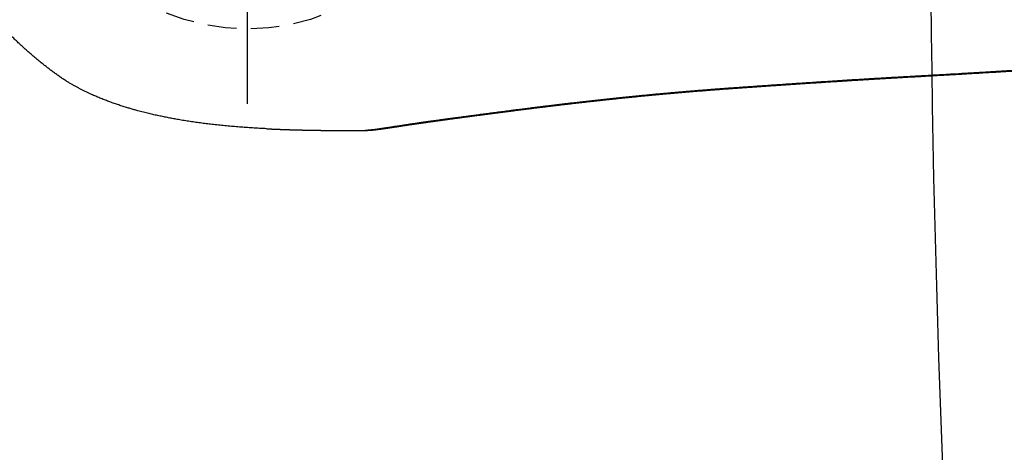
# Model space of a CAD drawing. Header units: centimetres. Extents: x 4120 to 19220, y -7417 to 180.
# Tile 131 of 223: x 12289.09 to 12297.66, y -4292.21 to -4288.44. Entities that reach past the tile are written whole.
import ezdxf

# ---------------------------------------------------------------- set-up
doc = ezdxf.new("R2010")
doc.units = ezdxf.units.CM
doc.linetypes.add('HIDDEN', pattern=[0.375, 0.25, -0.125])
doc.layers.add('A_Wyposażenie', color=8, linetype='Continuous')

# ---------------------------------------------------------------- blocks, each defined once
blk = doc.blocks.new('ORAS_ELECTRA')
for p, q in [((-2.7328, -1.0256), (-2.7328, -1.0252)), ((-2.3683, -4.1892), (-2.3674, -4.175))]:
    blk.add_line(p, q)
at = {"color": 9, "linetype": 'HIDDEN', "true_color": 0xb8b8b8}
blk.add_circle((0, 0), 1.85, dxfattribs=at)
for points, knots in [([(-2.7182, -0.1668), (-2.7172, -0.147), (-2.7152, -0.1063), (-2.7117, -0.0469), (-2.7078, 0.0115), (-2.7036, 0.0679), (-2.699, 0.1243), (-2.6939, 0.1806), (-2.6883, 0.2369), (-2.6824, 0.2915), (-2.6762, 0.3443), (-2.6697, 0.3955), (-2.6627, 0.4466), (-2.6553, 0.4977), (-2.6473, 0.5486), (-2.6392, 0.5968), (-2.6311, 0.6423), (-2.6231, 0.6849), (-2.6146, 0.7275), (-2.6057, 0.77), (-2.5963, 0.8124), (-2.5859, 0.8571), (-2.5743, 0.904), (-2.5628, 0.9477), (-2.5523, 0.9857), (-2.5429, 1.0183), (-2.5325, 1.053), (-2.5209, 1.0898), (-2.5081, 1.1286), (-2.4948, 1.1673), (-2.4808, 1.2057), (-2.4663, 1.244), (-2.4512, 1.2817), (-2.4356, 1.3189), (-2.4213, 1.3513), (-2.4083, 1.3796), (-2.3969, 1.4036), (-2.3851, 1.4276), (-2.3729, 1.4516), (-2.3603, 1.4755), (-2.3474, 1.4993), (-2.334, 1.5228), (-2.3203, 1.5462), (-2.3052, 1.571), (-2.2886, 1.5972), (-2.2703, 1.6248), (-2.2513, 1.652), (-2.2319, 1.6788), (-2.2121, 1.7055), (-2.1921, 1.732), (-2.1719, 1.7583), (-2.1487, 1.7879), (-2.1224, 1.8204), (-2.0928, 1.8559), (-2.0627, 1.891), (-2.032, 1.9257), (-2.0008, 1.9598), (-1.9695, 1.993), (-1.9381, 2.0251), (-1.9068, 2.0562), (-1.875, 2.0868), (-1.8449, 2.1148), (-1.8168, 2.1402), (-1.7907, 2.1632), (-1.7642, 2.1858), (-1.7375, 2.2081), (-1.7104, 2.2301), (-1.6829, 2.2517), (-1.6552, 2.2729), (-1.6274, 2.2936), (-1.5994, 2.3137), (-1.5714, 2.3334), (-1.5432, 2.3526), (-1.5146, 2.3715), (-1.4857, 2.39), (-1.4549, 2.4091), (-1.4219, 2.4289), (-1.3868, 2.4491), (-1.3514, 2.4687), (-1.3156, 2.4877), (-1.2794, 2.5062), (-1.2429, 2.524), (-1.206, 2.5412), (-1.1713, 2.5568), (-1.1388, 2.5707), (-1.1085, 2.5832), (-1.078, 2.5953), (-1.0466, 2.6073), (-1.0143, 2.6191), (-0.981, 2.6307), (-0.9476, 2.6418), (-0.914, 2.6524), (-0.8774, 2.6635), (-0.8377, 2.6747), (-0.7949, 2.6861), (-0.752, 2.6968), (-0.7093, 2.7066), (-0.667, 2.7156), (-0.625, 2.7239), (-0.5829, 2.7315), (-0.5406, 2.7385), (-0.4982, 2.7449), (-0.4556, 2.7507), (-0.413, 2.756), (-0.3692, 2.7607), (-0.3242, 2.765), (-0.2781, 2.7687), (-0.2319, 2.7718), (-0.1856, 2.7743), (-0.1393, 2.7762), (-0.0929, 2.7775), (-0.0464, 2.7784), (-0.0155, 2.7785), (0, 2.7785)], [0, 0, 0, 0, 0.013173, 0.026968, 0.039452, 0.051937, 0.064422, 0.076914, 0.089407, 0.101899, 0.113285, 0.124672, 0.136058, 0.147455, 0.158851, 0.170247, 0.179829, 0.189411, 0.198992, 0.208583, 0.218175, 0.227766, 0.23898, 0.250194, 0.257677, 0.26516, 0.272643, 0.281669, 0.290696, 0.299723, 0.308767, 0.317812, 0.326856, 0.335668, 0.34448, 0.350363, 0.356246, 0.362128, 0.368095, 0.374062, 0.380028, 0.386007, 0.391986, 0.397965, 0.405267, 0.412569, 0.419883, 0.427198, 0.434531, 0.441864, 0.4492, 0.456536, 0.466738, 0.476941, 0.487144, 0.497369, 0.507594, 0.517819, 0.527563, 0.537306, 0.54706, 0.556814, 0.564498, 0.572181, 0.57987, 0.587559, 0.595265, 0.602971, 0.610683, 0.618395, 0.625946, 0.633498, 0.64105, 0.648615, 0.656181, 0.663746, 0.672684, 0.681623, 0.690563, 0.699501, 0.708481, 0.717462, 0.726443, 0.735423, 0.742659, 0.749896, 0.757138, 0.764379, 0.772158, 0.779938, 0.787719, 0.795499, 0.803277, 0.813049, 0.822822, 0.832595, 0.842367, 0.851817, 0.861268, 0.870718, 0.880168, 0.889651, 0.899134, 0.908618, 0.918101, 0.928321, 0.938541, 0.948768, 0.958996, 0.969244, 0.979492, 0.989746, 1, 1, 1, 1]), ([(-2.7182, -0.1668), (-2.7182, -0.1669), (-2.7183, -0.1674), (-2.7183, -0.1684), (-2.7184, -0.1699), (-2.7185, -0.1716), (-2.7185, -0.1734), (-2.7186, -0.1751), (-2.7187, -0.1766), (-2.7188, -0.178), (-2.7188, -0.1794), (-2.7189, -0.1809), (-2.719, -0.1822), (-2.719, -0.1835), (-2.7191, -0.1849), (-2.7192, -0.1864), (-2.7192, -0.1881), (-2.7193, -0.1901), (-2.7194, -0.192), (-2.7195, -0.1939), (-2.7196, -0.1957), (-2.7197, -0.1974), (-2.7197, -0.1989), (-2.7198, -0.2003), (-2.7199, -0.2018), (-2.7199, -0.2033), (-2.72, -0.2052), (-2.7201, -0.2073), (-2.7202, -0.2095), (-2.7203, -0.2117), (-2.7204, -0.2137), (-2.7205, -0.2155), (-2.7205, -0.217), (-2.7206, -0.2184), (-2.7206, -0.2196), (-2.7207, -0.221), (-2.7208, -0.2225), (-2.7208, -0.2242), (-2.7209, -0.2262), (-2.721, -0.2284), (-2.7211, -0.2307), (-2.7212, -0.2329), (-2.7213, -0.2347), (-2.7213, -0.2361), (-2.7214, -0.2373), (-2.7214, -0.2384), (-2.7215, -0.2395), (-2.7215, -0.2406), (-2.7216, -0.2418), (-2.7216, -0.243), (-2.7217, -0.2444), (-2.7218, -0.2459), (-2.7218, -0.2476), (-2.7219, -0.2495), (-2.722, -0.2514), (-2.722, -0.2532), (-2.7221, -0.2548), (-2.7222, -0.2561), (-2.7222, -0.2574), (-2.7223, -0.2587), (-2.7223, -0.26), (-2.7224, -0.2616), (-2.7225, -0.2633), (-2.7225, -0.2653), (-2.7226, -0.2674), (-2.7227, -0.2695), (-2.7228, -0.2714), (-2.7228, -0.2731), (-2.7229, -0.2747), (-2.723, -0.2761), (-2.723, -0.2774), (-2.7231, -0.2788), (-2.7231, -0.2804), (-2.7232, -0.2821), (-2.7233, -0.2841), (-2.7233, -0.2863), (-2.7234, -0.2886), (-2.7235, -0.2908), (-2.7236, -0.2929), (-2.7237, -0.2947), (-2.7237, -0.2962), (-2.7238, -0.2976), (-2.7238, -0.299), (-2.7239, -0.3004), (-2.7239, -0.3018), (-2.724, -0.3035), (-2.724, -0.3053), (-2.7241, -0.3072), (-2.7242, -0.3091), (-2.7242, -0.311), (-2.7243, -0.3127), (-2.7244, -0.3142), (-2.7244, -0.3155), (-2.7245, -0.3167), (-2.7245, -0.3179), (-2.7245, -0.3192), (-2.7246, -0.3205), (-2.7246, -0.3219), (-2.7247, -0.3236), (-2.7248, -0.3256), (-2.7248, -0.3277), (-2.7249, -0.3299), (-2.725, -0.3321), (-2.7251, -0.3341), (-2.7251, -0.3359), (-2.7252, -0.3375), (-2.7252, -0.339), (-2.7253, -0.3405), (-2.7253, -0.3422), (-2.7254, -0.3439), (-2.7254, -0.3459), (-2.7255, -0.3481), (-2.7256, -0.3505), (-2.7257, -0.3529), (-2.7257, -0.355), (-2.7258, -0.3567), (-2.7258, -0.358), (-2.7259, -0.3593), (-2.7259, -0.3605), (-2.726, -0.3617), (-2.726, -0.363), (-2.7261, -0.3645), (-2.7261, -0.3662), (-2.7262, -0.3681), (-2.7262, -0.3702), (-2.7263, -0.3723), (-2.7264, -0.3744), (-2.7264, -0.3763), (-2.7265, -0.3782), (-2.7265, -0.3798), (-2.7266, -0.3812), (-2.7266, -0.3825), (-2.7266, -0.3838), (-2.7267, -0.385), (-2.7267, -0.3864), (-2.7268, -0.3878), (-2.7268, -0.3894), (-2.7269, -0.3912), (-2.7269, -0.3932), (-2.727, -0.3954), (-2.7271, -0.3976), (-2.7271, -0.3998), (-2.7272, -0.4018), (-2.7272, -0.4036), (-2.7273, -0.4055), (-2.7273, -0.4075), (-2.7274, -0.4097), (-2.7275, -0.4119), (-2.7275, -0.414), (-2.7276, -0.416), (-2.7276, -0.418), (-2.7277, -0.42), (-2.7277, -0.4217), (-2.7278, -0.4231), (-2.7278, -0.4243), (-2.7278, -0.4254), (-2.7279, -0.4265), (-2.7279, -0.4277), (-2.7279, -0.4289), (-2.728, -0.4302), (-2.728, -0.4316), (-2.728, -0.4331), (-2.7281, -0.435), (-2.7282, -0.437), (-2.7282, -0.4392), (-2.7283, -0.4414), (-2.7283, -0.4435), (-2.7284, -0.4454), (-2.7284, -0.447), (-2.7284, -0.4484), (-2.7285, -0.4495), (-2.7285, -0.4505), (-2.7285, -0.4514), (-2.7285, -0.4524), (-2.7286, -0.4533), (-2.7286, -0.4543), (-2.7286, -0.4554), (-2.7287, -0.4567), (-2.7287, -0.4584), (-2.7287, -0.4605), (-2.7288, -0.4627), (-2.7289, -0.4651), (-2.7289, -0.4672), (-2.729, -0.4692), (-2.729, -0.4711), (-2.729, -0.4728), (-2.7291, -0.4743), (-2.7291, -0.4758), (-2.7291, -0.4772), (-2.7292, -0.4788), (-2.7292, -0.4805), (-2.7293, -0.4824), (-2.7293, -0.4846), (-2.7294, -0.4869), (-2.7294, -0.4893), (-2.7295, -0.4916), (-2.7295, -0.4938), (-2.7296, -0.4959), (-2.7296, -0.4978), (-2.7297, -0.4996), (-2.7297, -0.5012), (-2.7297, -0.5027), (-2.7298, -0.5043), (-2.7298, -0.5061), (-2.7298, -0.508), (-2.7299, -0.5101), (-2.7299, -0.5122), (-2.73, -0.5144), (-2.73, -0.5167), (-2.7301, -0.5189), (-2.7301, -0.5212), (-2.7302, -0.5233), (-2.7302, -0.5253), (-2.7302, -0.5274), (-2.7303, -0.5294), (-2.7303, -0.5314), (-2.7304, -0.5334), (-2.7304, -0.5357), (-2.7304, -0.5381), (-2.7305, -0.5404), (-2.7305, -0.5427), (-2.7306, -0.5449), (-2.7306, -0.547), (-2.7306, -0.549), (-2.7307, -0.5509), (-2.7307, -0.5529), (-2.7308, -0.5549), (-2.7308, -0.557), (-2.7308, -0.5594), (-2.7309, -0.5622), (-2.7309, -0.565), (-2.731, -0.5677), (-2.731, -0.5702), (-2.7311, -0.5724), (-2.7311, -0.5743), (-2.7311, -0.576), (-2.7312, -0.5776), (-2.7312, -0.5792), (-2.7312, -0.5806), (-2.7312, -0.5818), (-2.7312, -0.583), (-2.7313, -0.5843), (-2.7313, -0.5859), (-2.7313, -0.5877), (-2.7313, -0.5896), (-2.7314, -0.5918), (-2.7314, -0.594), (-2.7315, -0.5963), (-2.7315, -0.5984), (-2.7315, -0.6001), (-2.7315, -0.6017), (-2.7316, -0.6031), (-2.7316, -0.6045), (-2.7316, -0.6059), (-2.7316, -0.6073), (-2.7316, -0.6088), (-2.7317, -0.6106), (-2.7317, -0.6128), (-2.7317, -0.6152), (-2.7318, -0.6178), (-2.7318, -0.6203), (-2.7318, -0.6226), (-2.7319, -0.6245), (-2.7319, -0.6261), (-2.7319, -0.6275), (-2.7319, -0.6287), (-2.7319, -0.63), (-2.732, -0.6315), (-2.732, -0.6332), (-2.732, -0.6349), (-2.732, -0.6367), (-2.732, -0.6386), (-2.7321, -0.6407), (-2.7321, -0.643), (-2.7321, -0.6455), (-2.7322, -0.648), (-2.7322, -0.6505), (-2.7322, -0.653), (-2.7323, -0.6554), (-2.7323, -0.6577), (-2.7323, -0.6597), (-2.7323, -0.6617), (-2.7323, -0.6633), (-2.7324, -0.6647), (-2.7324, -0.666), (-2.7324, -0.6674), (-2.7324, -0.6692), (-2.7324, -0.6712), (-2.7325, -0.6735), (-2.7325, -0.6759), (-2.7325, -0.6783), (-2.7325, -0.6806), (-2.7326, -0.6828), (-2.7326, -0.6846), (-2.7326, -0.6862), (-2.7326, -0.6875), (-2.7326, -0.6888), (-2.7326, -0.69), (-2.7326, -0.6914), (-2.7327, -0.693), (-2.7327, -0.6949), (-2.7327, -0.6969), (-2.7327, -0.6992), (-2.7327, -0.7018), (-2.7328, -0.7045), (-2.7328, -0.7074), (-2.7328, -0.7102), (-2.7328, -0.7129), (-2.7328, -0.7153), (-2.7329, -0.7175), (-2.7329, -0.7195), (-2.7329, -0.7213), (-2.7329, -0.723), (-2.7329, -0.7248), (-2.7329, -0.7266), (-2.7329, -0.7286), (-2.733, -0.7309), (-2.733, -0.7335), (-2.733, -0.7364), (-2.733, -0.7393), (-2.733, -0.7422), (-2.7331, -0.745), (-2.7331, -0.7475), (-2.7331, -0.7497), (-2.7331, -0.7517), (-2.7331, -0.7536), (-2.7331, -0.7554), (-2.7331, -0.7571), (-2.7331, -0.7588), (-2.7332, -0.7604), (-2.7332, -0.7621), (-2.7332, -0.7641), (-2.7332, -0.7662), (-2.7332, -0.7687), (-2.7332, -0.7715), (-2.7332, -0.7745), (-2.7332, -0.7773), (-2.7333, -0.7799), (-2.7333, -0.7822), (-2.7333, -0.7844), (-2.7333, -0.7862), (-2.7333, -0.7879), (-2.7333, -0.7895), (-2.7333, -0.7911), (-2.7333, -0.7927), (-2.7333, -0.7944), (-2.7333, -0.7964), (-2.7333, -0.7986), (-2.7333, -0.8013), (-2.7333, -0.8043), (-2.7334, -0.8076), (-2.7334, -0.8108), (-2.7334, -0.8138), (-2.7334, -0.8164), (-2.7334, -0.8187), (-2.7334, -0.8207), (-2.7334, -0.8226), (-2.7334, -0.8244), (-2.7334, -0.8262), (-2.7334, -0.8281), (-2.7334, -0.8302), (-2.7334, -0.8325), (-2.7334, -0.8351), (-2.7334, -0.8379), (-2.7334, -0.8409), (-2.7334, -0.8439), (-2.7334, -0.8468), (-2.7334, -0.8496), (-2.7334, -0.8521), (-2.7334, -0.8546), (-2.7334, -0.8572), (-2.7334, -0.8598), (-2.7334, -0.8625), (-2.7334, -0.8653), (-2.7334, -0.8684), (-2.7334, -0.8717), (-2.7334, -0.8753), (-2.7334, -0.879), (-2.7334, -0.8825), (-2.7334, -0.8858), (-2.7334, -0.8888), (-2.7334, -0.8916), (-2.7334, -0.8942), (-2.7334, -0.8966), (-2.7334, -0.8988), (-2.7334, -0.901), (-2.7334, -0.9031), (-2.7334, -0.9053), (-2.7334, -0.9078), (-2.7334, -0.9106), (-2.7334, -0.9137), (-2.7334, -0.9169), (-2.7333, -0.9203), (-2.7333, -0.9238), (-2.7333, -0.9268), (-2.7333, -0.9295), (-2.7333, -0.9315), (-2.7333, -0.9334), (-2.7333, -0.935), (-2.7333, -0.9368), (-2.7333, -0.9387), (-2.7333, -0.9407), (-2.7333, -0.9428), (-2.7333, -0.945), (-2.7333, -0.9474), (-2.7332, -0.9501), (-2.7332, -0.9539), (-2.7332, -0.9588), (-2.7332, -0.9645), (-2.7331, -0.9697), (-2.7331, -0.9742), (-2.7331, -0.9779), (-2.7331, -0.9814), (-2.7331, -0.9844), (-2.733, -0.9871), (-2.733, -0.9896), (-2.733, -0.9924), (-2.733, -0.9957), (-2.733, -0.9995), (-2.7329, -1.0038), (-2.7329, -1.0082), (-2.7329, -1.0122), (-2.7328, -1.0159), (-2.7328, -1.0193), (-2.7328, -1.0224), (-2.7328, -1.0243), (-2.7328, -1.0252)], [0, 0, 0, 0, 0.000152, 0.001738, 0.003576, 0.005666, 0.007918, 0.00995, 0.011718, 0.013224, 0.015073, 0.016792, 0.018381, 0.019883, 0.021398, 0.023208, 0.025315, 0.027713, 0.030083, 0.032236, 0.034497, 0.036532, 0.038367, 0.040001, 0.041569, 0.043442, 0.045661, 0.048226, 0.05092, 0.053547, 0.056073, 0.058129, 0.059941, 0.061508, 0.062923, 0.064514, 0.066308, 0.068307, 0.070736, 0.073389, 0.076249, 0.078895, 0.081142, 0.082711, 0.084022, 0.085305, 0.086622, 0.087973, 0.089358, 0.090788, 0.092416, 0.094242, 0.096266, 0.098439, 0.100952, 0.103103, 0.104892, 0.106433, 0.107972, 0.109489, 0.111017, 0.112811, 0.115009, 0.117311, 0.119904, 0.122388, 0.124644, 0.126679, 0.128538, 0.130228, 0.13175, 0.133343, 0.135164, 0.137275, 0.139677, 0.1423, 0.144999, 0.147776, 0.150272, 0.152407, 0.154212, 0.155774, 0.157369, 0.159006, 0.160692, 0.162616, 0.164861, 0.167089, 0.169508, 0.171747, 0.17374, 0.175484, 0.176999, 0.178446, 0.179868, 0.181329, 0.182788, 0.184495, 0.186511, 0.188837, 0.191423, 0.194109, 0.196725, 0.199178, 0.201343, 0.20322, 0.204818, 0.206658, 0.20859, 0.210615, 0.212878, 0.215501, 0.218487, 0.221519, 0.224132, 0.225888, 0.227404, 0.228872, 0.230338, 0.231826, 0.233338, 0.235075, 0.23708, 0.239351, 0.241808, 0.244292, 0.246771, 0.249173, 0.25136, 0.253272, 0.25491, 0.256375, 0.257859, 0.259367, 0.2609, 0.262551, 0.264461, 0.266631, 0.269061, 0.271515, 0.274401, 0.276915, 0.279135, 0.281384, 0.283507, 0.285739, 0.288394, 0.291471, 0.293613, 0.295927, 0.298407, 0.300749, 0.302771, 0.304473, 0.305854, 0.306991, 0.308408, 0.309834, 0.311271, 0.312717, 0.314335, 0.316156, 0.318315, 0.320809, 0.323423, 0.325999, 0.328474, 0.330699, 0.332623, 0.334245, 0.335452, 0.336602, 0.337749, 0.338892, 0.340032, 0.341168, 0.342344, 0.343812, 0.345852, 0.34831, 0.351141, 0.353866, 0.35647, 0.358824, 0.360953, 0.362985, 0.36476, 0.36644, 0.368164, 0.369931, 0.371892, 0.374145, 0.37672, 0.379603, 0.382414, 0.384977, 0.387677, 0.390132, 0.392429, 0.394572, 0.396302, 0.398103, 0.399976, 0.401971, 0.404214, 0.406663, 0.409347, 0.411955, 0.414337, 0.417242, 0.419852, 0.422308, 0.424631, 0.427032, 0.429568, 0.431702, 0.434105, 0.436783, 0.439698, 0.442463, 0.444979, 0.447674, 0.450156, 0.452488, 0.454694, 0.456947, 0.459238, 0.461684, 0.464524, 0.467778, 0.471245, 0.474425, 0.477309, 0.479887, 0.482153, 0.484091, 0.485962, 0.487835, 0.489709, 0.490801, 0.492111, 0.493684, 0.495522, 0.497624, 0.499948, 0.502219, 0.505177, 0.507911, 0.510295, 0.512314, 0.514088, 0.515695, 0.517301, 0.518908, 0.520514, 0.522268, 0.52435, 0.526855, 0.529767, 0.532845, 0.536016, 0.53857, 0.540789, 0.542671, 0.544217, 0.545506, 0.54678, 0.548781, 0.550785, 0.552842, 0.554821, 0.55703, 0.559468, 0.562132, 0.565022, 0.568099, 0.57101, 0.573675, 0.576681, 0.579354, 0.581706, 0.583881, 0.586064, 0.587479, 0.588898, 0.590496, 0.592482, 0.594855, 0.597562, 0.600409, 0.603231, 0.606004, 0.608531, 0.610685, 0.612468, 0.613931, 0.615355, 0.616779, 0.618203, 0.620197, 0.622313, 0.624701, 0.627364, 0.630321, 0.633519, 0.63696, 0.640262, 0.64334, 0.646223, 0.648774, 0.650988, 0.653006, 0.655025, 0.657009, 0.659013, 0.66131, 0.663994, 0.667097, 0.670392, 0.673855, 0.677326, 0.680484, 0.683321, 0.685883, 0.688201, 0.690295, 0.692341, 0.694388, 0.696436, 0.698119, 0.700073, 0.702308, 0.704817, 0.707451, 0.710901, 0.714438, 0.717759, 0.72074, 0.723401, 0.725836, 0.728058, 0.72988, 0.731699, 0.733519, 0.73534, 0.73725, 0.739483, 0.742053, 0.74491, 0.748646, 0.752514, 0.75627, 0.759686, 0.762766, 0.765285, 0.767546, 0.76965, 0.771754, 0.773859, 0.775944, 0.778284, 0.780953, 0.783932, 0.787179, 0.790621, 0.794136, 0.797494, 0.800688, 0.803605, 0.80617, 0.80928, 0.812308, 0.815316, 0.818495, 0.822006, 0.825794, 0.829925, 0.834183, 0.83844, 0.842028, 0.845441, 0.848651, 0.85162, 0.854326, 0.856865, 0.859258, 0.861652, 0.864136, 0.866968, 0.870163, 0.873647, 0.877387, 0.881303, 0.885215, 0.889085, 0.891812, 0.89417, 0.896169, 0.898033, 0.899843, 0.902176, 0.904456, 0.906824, 0.909292, 0.911918, 0.914947, 0.91839, 0.924927, 0.931475, 0.938007, 0.942595, 0.946774, 0.950576, 0.954148, 0.956956, 0.95978, 0.96287, 0.966308, 0.970981, 0.975853, 0.980762, 0.98567, 0.989526, 0.993381, 0.996961, 1, 1, 1, 1]), ([(-2.3674, -4.175), (-2.3684, -4.1615), (-2.3703, -4.1346), (-2.3734, -4.0945), (-2.3764, -4.0546), (-2.3795, -4.0149), (-2.3826, -3.9755), (-2.3857, -3.9364), (-2.3889, -3.8974), (-2.3921, -3.8588), (-2.3953, -3.8204), (-2.3985, -3.7822), (-2.4018, -3.7443), (-2.4051, -3.7067), (-2.4084, -3.6694), (-2.4118, -3.6324), (-2.4152, -3.5952), (-2.4186, -3.5579), (-2.4221, -3.5205), (-2.4257, -3.4835), (-2.4292, -3.4467), (-2.4328, -3.4095), (-2.4365, -3.3718), (-2.4404, -3.3337), (-2.4442, -3.2959), (-2.448, -3.2586), (-2.4519, -3.2216), (-2.4557, -3.185), (-2.4596, -3.1488), (-2.4634, -3.1129), (-2.4672, -3.0775), (-2.4711, -3.0423), (-2.4749, -3.0074), (-2.4788, -2.9727), (-2.4827, -2.9385), (-2.4865, -2.9047), (-2.4903, -2.8713), (-2.4941, -2.8384), (-2.4979, -2.8059), (-2.5017, -2.7739), (-2.5054, -2.7422), (-2.5091, -2.7109), (-2.5129, -2.6799), (-2.5166, -2.6492), (-2.5202, -2.619), (-2.5239, -2.5891), (-2.5276, -2.5583), (-2.5315, -2.5267), (-2.5356, -2.4942), (-2.5396, -2.4623), (-2.5435, -2.4309), (-2.5474, -2.4001), (-2.5512, -2.3698), (-2.555, -2.3401), (-2.5587, -2.3108), (-2.5624, -2.282), (-2.5661, -2.2536), (-2.5696, -2.2257), (-2.5732, -2.1981), (-2.5768, -2.1708), (-2.5803, -2.1438), (-2.5837, -2.1172), (-2.5871, -2.0912), (-2.5905, -2.0657), (-2.5938, -2.0407), (-2.597, -2.0162), (-2.6002, -1.9921), (-2.6033, -1.9685), (-2.6067, -1.9434), (-2.6102, -1.9168), (-2.6139, -1.889), (-2.6175, -1.8619), (-2.6209, -1.8365), (-2.6241, -1.8127), (-2.6271, -1.7904), (-2.6301, -1.7687), (-2.633, -1.7473), (-2.6358, -1.7265), (-2.6389, -1.7044), (-2.6421, -1.6812), (-2.6454, -1.657), (-2.6487, -1.6334), (-2.6518, -1.6106), (-2.6549, -1.5884), (-2.658, -1.5668), (-2.6609, -1.5458), (-2.6638, -1.5254), (-2.6667, -1.5056), (-2.6693, -1.4873), (-2.6718, -1.4702), (-2.6741, -1.4544), (-2.6764, -1.439), (-2.6786, -1.424), (-2.6808, -1.4094), (-2.6829, -1.3951), (-2.685, -1.3813), (-2.687, -1.3678), (-2.6893, -1.3524), (-2.6919, -1.3355), (-2.6947, -1.3171), (-2.6974, -1.2995), (-2.7, -1.2826), (-2.7025, -1.2663), (-2.705, -1.2507), (-2.7073, -1.2358), (-2.7095, -1.2214), (-2.7116, -1.2076), (-2.7136, -1.1944), (-2.7155, -1.1818), (-2.7174, -1.1696), (-2.7191, -1.158), (-2.7207, -1.1467), (-2.7223, -1.1358), (-2.7237, -1.1252), (-2.7251, -1.1151), (-2.7263, -1.1055), (-2.7274, -1.0962), (-2.7285, -1.0873), (-2.7294, -1.0788), (-2.7302, -1.0705), (-2.731, -1.0623), (-2.7316, -1.0542), (-2.7322, -1.0452), (-2.7326, -1.0356), (-2.7327, -1.0289), (-2.7328, -1.0256)], [0, 0, 0, 0, 0.005042, 0.010085, 0.015128, 0.020171, 0.025213, 0.030256, 0.035299, 0.040342, 0.045385, 0.050427, 0.055469, 0.060512, 0.065555, 0.070598, 0.075641, 0.080861, 0.086082, 0.091303, 0.096524, 0.101745, 0.107324, 0.112903, 0.118483, 0.124063, 0.129642, 0.135243, 0.140845, 0.146447, 0.152049, 0.15765, 0.163343, 0.169037, 0.174731, 0.180424, 0.186117, 0.19181, 0.197503, 0.203197, 0.20889, 0.214583, 0.220354, 0.226126, 0.231897, 0.237669, 0.24344, 0.250034, 0.256627, 0.263221, 0.269814, 0.276407, 0.283, 0.289593, 0.296186, 0.302832, 0.309478, 0.316124, 0.322769, 0.32959, 0.336411, 0.343232, 0.350054, 0.356874, 0.363694, 0.370515, 0.377336, 0.384156, 0.390977, 0.399572, 0.408167, 0.416763, 0.425358, 0.432951, 0.440545, 0.448138, 0.455736, 0.463333, 0.470931, 0.480459, 0.489988, 0.499517, 0.509046, 0.518575, 0.528119, 0.537663, 0.547208, 0.556752, 0.566296, 0.57459, 0.582884, 0.591178, 0.599474, 0.60777, 0.616066, 0.624348, 0.63263, 0.640912, 0.653338, 0.665764, 0.678196, 0.690629, 0.703064, 0.715499, 0.727922, 0.740344, 0.752769, 0.765193, 0.777621, 0.79005, 0.802479, 0.814908, 0.827734, 0.84056, 0.853387, 0.866213, 0.879042, 0.891871, 0.904701, 0.917531, 0.931434, 0.945337, 0.95924, 0.980096, 1, 1, 1, 1]), ([(-2.7328, -1.0258), (-2.7328, -1.0261), (-2.7328, -1.0297), (-2.7326, -1.0368), (-2.7322, -1.0473), (-2.7317, -1.0582), (-2.731, -1.0693), (-2.7302, -1.0799), (-2.7293, -1.0899), (-2.7284, -1.0992), (-2.7274, -1.1084), (-2.7264, -1.1174), (-2.7254, -1.1265), (-2.7243, -1.1354), (-2.7231, -1.1445), (-2.722, -1.1532), (-2.7208, -1.1619), (-2.7197, -1.1704), (-2.7185, -1.1788), (-2.7173, -1.1872), (-2.7161, -1.1955), (-2.7149, -1.2038), (-2.7137, -1.2122), (-2.7124, -1.2205), (-2.7112, -1.2289), (-2.7099, -1.2372), (-2.7087, -1.2456), (-2.7074, -1.2541), (-2.7061, -1.2626), (-2.7048, -1.2711), (-2.7035, -1.2797), (-2.7022, -1.2883), (-2.7009, -1.297), (-2.6995, -1.3058), (-2.6982, -1.3147), (-2.6968, -1.3236), (-2.6955, -1.3327), (-2.6941, -1.3418), (-2.6927, -1.351), (-2.6913, -1.3602), (-2.6899, -1.3695), (-2.6885, -1.3789), (-2.687, -1.3884), (-2.6856, -1.3979), (-2.6842, -1.4075), (-2.6827, -1.4173), (-2.6813, -1.4271), (-2.6798, -1.4369), (-2.6783, -1.4469), (-2.6768, -1.457), (-2.6754, -1.4672), (-2.6739, -1.4774), (-2.6723, -1.4878), (-2.6708, -1.4983), (-2.6693, -1.5088), (-2.6678, -1.5193), (-2.6663, -1.5299), (-2.6648, -1.5405), (-2.6632, -1.5513), (-2.6617, -1.5621), (-2.6601, -1.5731), (-2.6586, -1.5841), (-2.657, -1.5952), (-2.6555, -1.6064), (-2.6539, -1.6177), (-2.6523, -1.6291), (-2.6507, -1.6406), (-2.6491, -1.6522), (-2.6475, -1.6639), (-2.6458, -1.6756), (-2.6442, -1.6875), (-2.6425, -1.6995), (-2.6409, -1.7116), (-2.6392, -1.7238), (-2.6375, -1.7361), (-2.6359, -1.7484), (-2.6342, -1.7608), (-2.6325, -1.7734), (-2.6308, -1.7859), (-2.6291, -1.7986), (-2.6273, -1.8114), (-2.6256, -1.8243), (-2.6239, -1.8372), (-2.6221, -1.8503), (-2.6203, -1.8634), (-2.6186, -1.8765), (-2.6168, -1.8898), (-2.615, -1.9031), (-2.6132, -1.9165), (-2.6115, -1.93), (-2.6097, -1.9436), (-2.6078, -1.9572), (-2.606, -1.971), (-2.6042, -1.9848), (-2.6024, -1.9987), (-2.6005, -2.0127), (-2.5987, -2.0267), (-2.5968, -2.0408), (-2.5949, -2.055), (-2.593, -2.0695), (-2.5911, -2.084), (-2.5892, -2.0986), (-2.5873, -2.1133), (-2.5854, -2.128), (-2.5835, -2.1427), (-2.5815, -2.1576), (-2.5796, -2.1725), (-2.5777, -2.1875), (-2.5757, -2.2025), (-2.5738, -2.2176), (-2.5718, -2.2328), (-2.5698, -2.2481), (-2.5679, -2.2635), (-2.5659, -2.2789), (-2.5639, -2.2944), (-2.5619, -2.31), (-2.5599, -2.3256), (-2.5579, -2.3414), (-2.5559, -2.3572), (-2.5539, -2.3731), (-2.5519, -2.3891), (-2.5498, -2.4052), (-2.5478, -2.4214), (-2.5458, -2.4377), (-2.5437, -2.4541), (-2.5416, -2.4706), (-2.5396, -2.487), (-2.5375, -2.5036), (-2.5355, -2.5202), (-2.5334, -2.5369), (-2.5313, -2.5537), (-2.5293, -2.5705), (-2.5272, -2.5874), (-2.5251, -2.6044), (-2.5231, -2.6214), (-2.521, -2.6386), (-2.5189, -2.6558), (-2.5168, -2.6731), (-2.5147, -2.6905), (-2.5127, -2.7079), (-2.5106, -2.7254), (-2.5085, -2.743), (-2.5064, -2.7607), (-2.5043, -2.7784), (-2.5022, -2.7963), (-2.5001, -2.8142), (-2.498, -2.8322), (-2.4959, -2.8502), (-2.4938, -2.8684), (-2.4917, -2.8866), (-2.4896, -2.9049), (-2.4876, -2.9233), (-2.4855, -2.9417), (-2.4834, -2.9603), (-2.4813, -2.9789), (-2.4792, -2.9976), (-2.4771, -3.0164), (-2.475, -3.0352), (-2.4729, -3.0542), (-2.4709, -3.0733), (-2.4688, -3.0924), (-2.4667, -3.1116), (-2.4646, -3.1309), (-2.4625, -3.1502), (-2.4605, -3.1697), (-2.4584, -3.1892), (-2.4564, -3.2088), (-2.4543, -3.2285), (-2.4522, -3.2482), (-2.4502, -3.2681), (-2.4482, -3.288), (-2.4461, -3.308), (-2.4441, -3.3281), (-2.442, -3.3483), (-2.44, -3.3686), (-2.438, -3.3889), (-2.436, -3.4094), (-2.434, -3.4299), (-2.432, -3.4505), (-2.43, -3.4713), (-2.428, -3.4921), (-2.426, -3.513), (-2.424, -3.534), (-2.422, -3.555), (-2.4201, -3.5762), (-2.4181, -3.5975), (-2.4161, -3.6189), (-2.4142, -3.6403), (-2.4122, -3.6619), (-2.4103, -3.6835), (-2.4084, -3.7052), (-2.4065, -3.727), (-2.4045, -3.7489), (-2.4026, -3.771), (-2.4007, -3.7931), (-2.3988, -3.8154), (-2.3969, -3.8377), (-2.3951, -3.8601), (-2.3932, -3.8826), (-2.3914, -3.9051), (-2.3895, -3.9277), (-2.3877, -3.9505), (-2.3858, -3.9734), (-2.384, -3.9965), (-2.3822, -4.0197), (-2.3804, -4.043), (-2.3786, -4.0664), (-2.3768, -4.0893), (-2.3752, -4.1111), (-2.3736, -4.1326), (-2.3721, -4.1524), (-2.3707, -4.171), (-2.3699, -4.1828), (-2.3694, -4.1888), (-2.3694, -4.1893)], [0, 0, 0, 0, 0.000897, 0.014392, 0.028259, 0.042658, 0.057335, 0.071796, 0.084135, 0.095797, 0.106851, 0.118564, 0.128903, 0.139852, 0.150279, 0.16025, 0.169835, 0.179089, 0.188056, 0.196771, 0.205262, 0.213555, 0.22166, 0.22964, 0.237452, 0.24511, 0.252628, 0.260016, 0.267284, 0.274441, 0.281494, 0.28845, 0.295315, 0.302095, 0.308794, 0.315416, 0.32203, 0.328524, 0.334936, 0.341269, 0.347528, 0.353717, 0.35984, 0.365899, 0.371898, 0.377839, 0.383725, 0.389558, 0.39534, 0.401075, 0.406762, 0.412405, 0.418004, 0.423618, 0.429062, 0.434454, 0.439796, 0.445092, 0.450342, 0.455549, 0.460714, 0.465839, 0.470925, 0.475973, 0.480986, 0.485964, 0.490908, 0.49582, 0.500701, 0.505551, 0.510372, 0.515165, 0.519931, 0.524654, 0.529349, 0.534008, 0.538633, 0.543224, 0.547784, 0.552312, 0.556812, 0.561283, 0.565726, 0.570144, 0.574534, 0.578879, 0.58319, 0.587475, 0.591733, 0.595965, 0.60017, 0.60435, 0.608503, 0.612631, 0.616733, 0.620811, 0.624863, 0.628816, 0.632873, 0.6369, 0.640897, 0.644865, 0.648806, 0.652719, 0.656607, 0.660469, 0.664307, 0.668122, 0.671913, 0.675683, 0.679431, 0.683158, 0.686865, 0.690552, 0.694221, 0.697871, 0.701504, 0.70512, 0.708719, 0.712302, 0.715869, 0.719422, 0.72296, 0.726484, 0.730023, 0.733512, 0.736982, 0.740435, 0.743872, 0.747294, 0.7507, 0.754091, 0.75746, 0.760819, 0.764168, 0.767504, 0.770826, 0.774132, 0.777422, 0.780694, 0.783961, 0.787221, 0.790468, 0.793703, 0.796926, 0.800138, 0.803338, 0.806527, 0.809706, 0.812875, 0.816033, 0.819181, 0.82232, 0.82545, 0.828571, 0.831684, 0.83479, 0.837892, 0.840985, 0.84407, 0.847147, 0.850216, 0.853277, 0.856332, 0.859379, 0.862419, 0.865453, 0.868481, 0.871504, 0.87452, 0.877531, 0.880538, 0.883539, 0.886536, 0.889529, 0.892518, 0.895503, 0.898484, 0.901463, 0.904439, 0.907412, 0.910382, 0.913351, 0.916318, 0.919283, 0.922247, 0.92521, 0.928172, 0.931133, 0.934095, 0.937043, 0.939995, 0.942952, 0.945913, 0.948876, 0.95184, 0.954801, 0.957758, 0.960716, 0.963662, 0.966616, 0.969577, 0.972545, 0.975521, 0.978504, 0.981496, 0.984497, 0.98746, 0.990212, 0.992827, 0.995596, 0.997715, 0.99984, 1, 1, 1, 1]), ([(-2.3694, -4.1893), (-2.3689, -4.196), (-2.3677, -4.2128), (-2.3658, -4.2399), (-2.3636, -4.2706), (-2.3614, -4.3014), (-2.3592, -4.3325), (-2.357, -4.3638), (-2.3548, -4.3953), (-2.3526, -4.4269), (-2.3503, -4.4588), (-2.3481, -4.4908), (-2.3459, -4.5231), (-2.3437, -4.5555), (-2.3414, -4.5881), (-2.3392, -4.621), (-2.337, -4.654), (-2.3347, -4.6873), (-2.3325, -4.7208), (-2.3302, -4.7545), (-2.3279, -4.7884), (-2.3257, -4.8226), (-2.3234, -4.8571), (-2.3211, -4.8919), (-2.3188, -4.927), (-2.3165, -4.9624), (-2.3142, -4.9981), (-2.3118, -5.0341), (-2.3095, -5.0704), (-2.3072, -5.1068), (-2.3049, -5.1429), (-2.3026, -5.1783), (-2.3004, -5.213), (-2.2982, -5.2472), (-2.2961, -5.2809), (-2.2941, -5.3138), (-2.2921, -5.3462), (-2.2901, -5.3781), (-2.2882, -5.4102), (-2.2863, -5.4424), (-2.2843, -5.4747), (-2.2824, -5.5072), (-2.2805, -5.5398), (-2.2786, -5.5727), (-2.2766, -5.6065), (-2.2746, -5.6413), (-2.2725, -5.6773), (-2.2704, -5.7142), (-2.2682, -5.7521), (-2.266, -5.7912), (-2.2637, -5.8316), (-2.2614, -5.8732), (-2.2589, -5.9162), (-2.2564, -5.9604), (-2.2538, -6.0061), (-2.2512, -6.0533), (-2.2484, -6.1023), (-2.2455, -6.1533), (-2.2424, -6.2068), (-2.2391, -6.2631), (-2.2357, -6.323), (-2.2319, -6.3876), (-2.2276, -6.459), (-2.2228, -6.5391), (-2.2172, -6.6307), (-2.2114, -6.7246), (-2.2056, -6.814), (-2.2006, -6.8915), (-2.1959, -6.9613), (-2.1916, -7.0254), (-2.1874, -7.0853), (-2.1834, -7.1417), (-2.1795, -7.1971), (-2.1755, -7.2517), (-2.1715, -7.3058), (-2.1675, -7.3575), (-2.1637, -7.4073), (-2.1599, -7.4554), (-2.1562, -7.5024), (-2.1525, -7.5485), (-2.1488, -7.5936), (-2.1451, -7.6379), (-2.1414, -7.6812), (-2.1377, -7.7238), (-2.134, -7.7657), (-2.1303, -7.8068), (-2.1267, -7.8473), (-2.123, -7.8872), (-2.1193, -7.9265), (-2.1157, -7.9652), (-2.112, -8.0032), (-2.1083, -8.0407), (-2.1046, -8.0777), (-2.1009, -8.1144), (-2.0972, -8.1508), (-2.0934, -8.1868), (-2.0896, -8.2226), (-2.0858, -8.2581), (-2.082, -8.2933), (-2.0781, -8.3282), (-2.0742, -8.3629), (-2.0702, -8.3973), (-2.0662, -8.4314), (-2.0622, -8.4653), (-2.0582, -8.4988), (-2.0541, -8.5324), (-2.0499, -8.566), (-2.0456, -8.5998), (-2.0412, -8.6335), (-2.0368, -8.667), (-2.0324, -8.7004), (-2.0279, -8.7337), (-2.0233, -8.7668), (-2.0186, -8.7998), (-2.0139, -8.8326), (-2.0091, -8.8653), (-2.0043, -8.8979), (-1.9994, -8.9303), (-1.9944, -8.9626), (-1.9893, -8.9948), (-1.9842, -9.0268), (-1.9789, -9.0587), (-1.9736, -9.0905), (-1.9682, -9.1222), (-1.9627, -9.1541), (-1.957, -9.1859), (-1.9512, -9.2177), (-1.9453, -9.2496), (-1.9393, -9.2814), (-1.9332, -9.3132), (-1.9269, -9.3449), (-1.9205, -9.3766), (-1.9139, -9.4082), (-1.9073, -9.4398), (-1.9005, -9.4712), (-1.8935, -9.5025), (-1.8864, -9.5338), (-1.8792, -9.565), (-1.8719, -9.5959), (-1.8645, -9.6266), (-1.8569, -9.6569), (-1.8493, -9.6869), (-1.8416, -9.7166), (-1.8338, -9.746), (-1.8258, -9.7751), (-1.8178, -9.8037), (-1.8098, -9.8319), (-1.8023, -9.8576), (-1.7973, -9.874), (-1.7952, -9.8811)], [0, 0, 0, 0, 0.003717, 0.009313, 0.014928, 0.020555, 0.026233, 0.03193, 0.037647, 0.043385, 0.049146, 0.054929, 0.060735, 0.066566, 0.072421, 0.078302, 0.08421, 0.090145, 0.096108, 0.102101, 0.108124, 0.114179, 0.120284, 0.12643, 0.132619, 0.138851, 0.145129, 0.151456, 0.157822, 0.164262, 0.170565, 0.17674, 0.182798, 0.188746, 0.194593, 0.200378, 0.205891, 0.21142, 0.216964, 0.222524, 0.228101, 0.233694, 0.239304, 0.244935, 0.25068, 0.256699, 0.262858, 0.269171, 0.275654, 0.282327, 0.289211, 0.29633, 0.303656, 0.31119, 0.318955, 0.326981, 0.335304, 0.343968, 0.353032, 0.362574, 0.372698, 0.383557, 0.395482, 0.409046, 0.424384, 0.442107, 0.456898, 0.469886, 0.481632, 0.49246, 0.502582, 0.51214, 0.521235, 0.530868, 0.540056, 0.548857, 0.557329, 0.565515, 0.573524, 0.581406, 0.589126, 0.596695, 0.604126, 0.611427, 0.618606, 0.625673, 0.632633, 0.639493, 0.646258, 0.652934, 0.659525, 0.665978, 0.67238, 0.678735, 0.685044, 0.691309, 0.697531, 0.703712, 0.709852, 0.715953, 0.722016, 0.728043, 0.734034, 0.739991, 0.745914, 0.751731, 0.757726, 0.763707, 0.769675, 0.775628, 0.781568, 0.787493, 0.793405, 0.799302, 0.805186, 0.811056, 0.816912, 0.822755, 0.828583, 0.834399, 0.840201, 0.845993, 0.851773, 0.857574, 0.863393, 0.869228, 0.875078, 0.880939, 0.88681, 0.892689, 0.898573, 0.904459, 0.910345, 0.916229, 0.922108, 0.927981, 0.933845, 0.93973, 0.945574, 0.951371, 0.95712, 0.962821, 0.968473, 0.974077, 0.979632, 0.985144, 0.990541, 0.995855, 1, 1, 1, 1]), ([(-1.7876, -9.841), (-1.7921, -9.8272), (-1.8009, -9.7997), (-1.8139, -9.7571), (-1.8267, -9.7133), (-1.8393, -9.6683), (-1.8515, -9.6231), (-1.8633, -9.5777), (-1.8756, -9.5283), (-1.8885, -9.4747), (-1.9017, -9.4171), (-1.9144, -9.3591), (-1.9267, -9.3006), (-1.9385, -9.2416), (-1.9499, -9.1821), (-1.961, -9.1222), (-1.971, -9.0652), (-1.9803, -9.011), (-1.9887, -8.9598), (-1.9969, -8.9083), (-2.0049, -8.8566), (-2.0126, -8.8047), (-2.0202, -8.7525), (-2.0276, -8.7001), (-2.0347, -8.6476), (-2.0417, -8.5948), (-2.0489, -8.5397), (-2.0561, -8.4822), (-2.0633, -8.4222), (-2.0704, -8.3621), (-2.0773, -8.3018), (-2.084, -8.2412), (-2.0906, -8.1805), (-2.097, -8.1195), (-2.1032, -8.0584), (-2.1093, -7.9972), (-2.1155, -7.9329), (-2.1219, -7.8657), (-2.1283, -7.7953), (-2.1346, -7.7249), (-2.1407, -7.6544), (-2.1467, -7.5828), (-2.1526, -7.5103), (-2.1585, -7.4369), (-2.1642, -7.3633), (-2.1698, -7.2897), (-2.1757, -7.2089), (-2.1821, -7.1209), (-2.1887, -7.0257), (-2.1951, -6.9305), (-2.2021, -6.8246), (-2.2095, -6.708), (-2.2174, -6.5808), (-2.2246, -6.4614), (-2.2312, -6.3497), (-2.2372, -6.2458), (-2.2426, -6.1506), (-2.2475, -6.0641), (-2.2519, -5.9863), (-2.2563, -5.9086), (-2.2604, -5.837), (-2.2641, -5.7713), (-2.2675, -5.7117), (-2.2709, -5.6521), (-2.2743, -5.5927), (-2.2777, -5.5333), (-2.2812, -5.474), (-2.2848, -5.4148), (-2.2884, -5.3557), (-2.292, -5.2968), (-2.2956, -5.2386), (-2.2992, -5.1811), (-2.3029, -5.1244), (-2.3065, -5.0677), (-2.3102, -5.0112), (-2.3141, -4.9501), (-2.3184, -4.8845), (-2.3231, -4.8143), (-2.3277, -4.7443), (-2.3323, -4.6767), (-2.3367, -4.6114), (-2.341, -4.5483), (-2.3454, -4.4855), (-2.3497, -4.4229), (-2.3541, -4.3605), (-2.3585, -4.2984), (-2.3629, -4.2365), (-2.3659, -4.1955), (-2.3674, -4.1749)], [0, 0, 0, 0, 0.008254, 0.016507, 0.025317, 0.034126, 0.042936, 0.051746, 0.060556, 0.071566, 0.082578, 0.093589, 0.1046, 0.115711, 0.126823, 0.137935, 0.149046, 0.158432, 0.167818, 0.177204, 0.186591, 0.195976, 0.205383, 0.21479, 0.224198, 0.233605, 0.243012, 0.253602, 0.264194, 0.274785, 0.285377, 0.295967, 0.306582, 0.317197, 0.327813, 0.338428, 0.349043, 0.361157, 0.373272, 0.385388, 0.397503, 0.409617, 0.422179, 0.434741, 0.447303, 0.459865, 0.472427, 0.488628, 0.50483, 0.521032, 0.537233, 0.558838, 0.580443, 0.602048, 0.619714, 0.63738, 0.655045, 0.668297, 0.681548, 0.694797, 0.708046, 0.718249, 0.728453, 0.738657, 0.74886, 0.759063, 0.769284, 0.779506, 0.789728, 0.79995, 0.810172, 0.82009, 0.830008, 0.839927, 0.849846, 0.859764, 0.872181, 0.884598, 0.897015, 0.909432, 0.920744, 0.932056, 0.943368, 0.954679, 0.966009, 0.97734, 0.98867, 1, 1, 1, 1])]:
    blk.add_open_spline(points, degree=3, knots=knots)
blk = doc.blocks.new('wyposażenie blok')
at = {"layer": 'A_Wyposażenie', "color": 8}
blk.add_lwpolyline([(973.4925, -333.9465), (973.4925, -338.9465)], dxfattribs=at)
at = {"layer": 'A_Wyposażenie', "color": 8, "linetype": 'Continuous'}
blk.add_lwpolyline([(979.4333, -336.4604), (979.4338, -336.7738), (979.435, -337.0872), (979.4368, -337.4006), (979.4393, -337.714), (979.4424, -338.0273), (979.4461, -338.3407), (979.4506, -338.6541), (979.4557, -338.9674), (979.4615, -339.2808), (979.4679, -339.5941), (979.4751, -339.9074), (979.483, -340.2207), (979.4916, -340.534), (979.501, -340.8472), (979.511, -341.1604), (979.5219, -341.4736), (979.5334, -341.7868), (979.5458, -342.1)], dxfattribs=at)
at = {"layer": 'A_Wyposażenie', "color": 8, "rotation": 90}
blk.add_blockref('ORAS_ELECTRA', (973.4925, -336.4465), dxfattribs=at)

msp = doc.modelspace()

# ---------------------------------------------------------------- block references
at = {"layer": 'A_Wyposażenie'}
msp.add_blockref('wyposażenie blok', (11317.5751, -3950.2297), dxfattribs=at)

doc.saveas('drawing.dxf')
